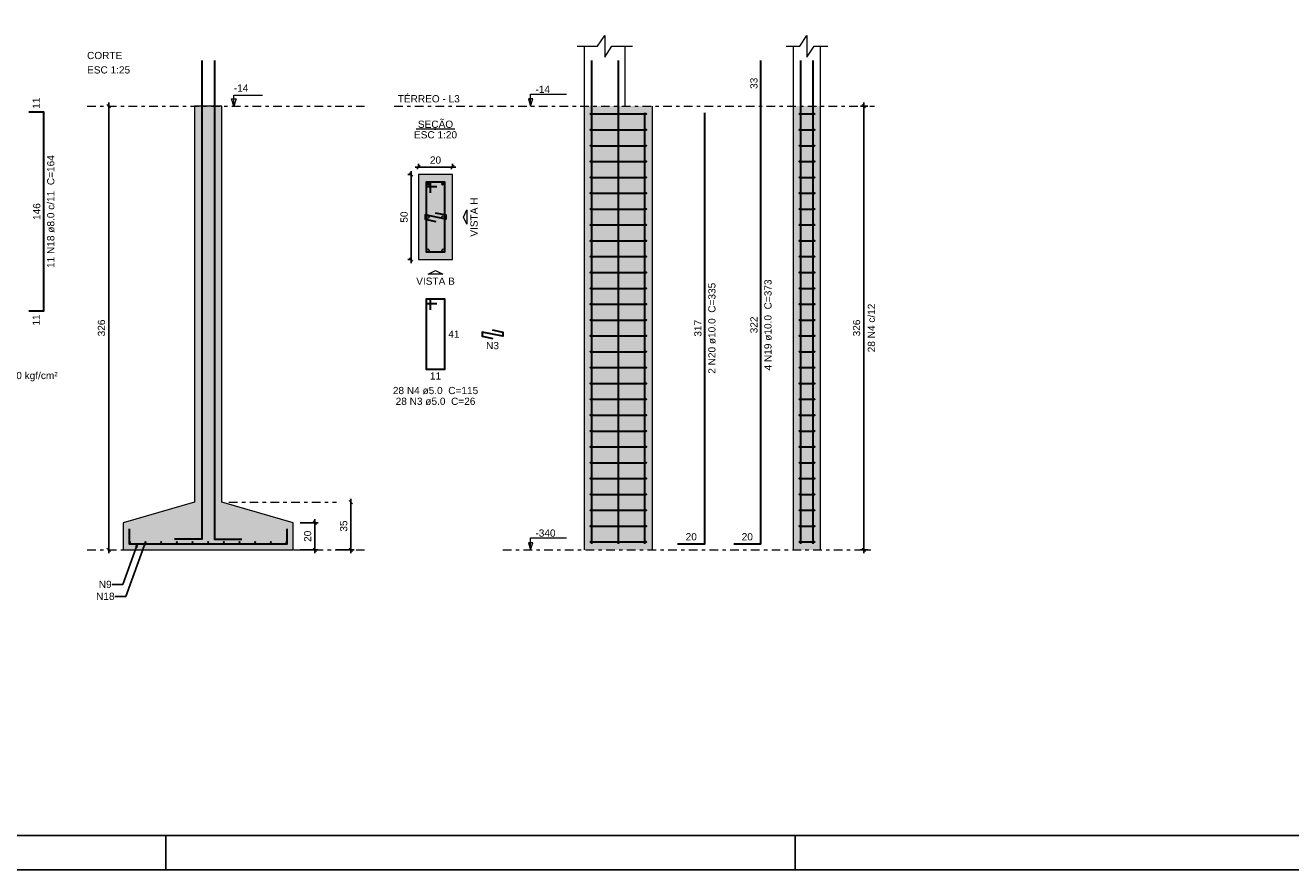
# Model space of a CAD drawing. Header units: millimetres. Extents: x 0 to 119, y 0 to 84.
# Tile 3 of 14: x 41 to 78, y 0 to 25. Entities that reach past the tile are written whole.
import ezdxf

# ---------------------------------------------------------------- set-up
doc = ezdxf.new("R2010")
doc.units = ezdxf.units.MM
doc.header["$MEASUREMENT"] = 0
doc.linetypes.add('DASHDOT', pattern=[2.54, 1.27, -0.635, 0, -0.635])
doc.linetypes.add('NULL', pattern=[0])
doc.layers.get('0').update_dxf_attribs({"lineweight": 18})
for name, color, linetype, lineweight in [('Descrição da armadura', 7, 'Continuous', 0), ('DT-Armadura', 2, 'Continuous', 30), ('DT-Barras na forma', 2, 'Continuous', 30), ('DT-Barras no corte', 5, 'Continuous', 5), ('DT-Barras rebatidas', 2, 'Continuous', 30), ('DT-Cotas', 9, 'Continuous', 5), ('DT-Estribos na forma', 2, 'Continuous', 30), ('DT-Forma', 5, 'Continuous', 5), ('DT-Hachura sapatas em corte', 43, 'Continuous', 5), ('DT-Hachura seção pilares', 254, 'Continuous', 5), ('DT-Hachura vista pilares', 254, 'Continuous', 5), ('DT-Pontilhado', 9, 'DASHDOT', 5), ('DT-Textos', 7, 'Continuous', 5), ('Textos armaduras', 7, 'Continuous', 0)]:
    doc.layers.add(name, color=color, linetype=linetype, lineweight=lineweight)
doc.layers.add('SEDUC_MARF', color=1, linetype='Continuous')
doc.layers.add('SEDUC_MARGG', color=7, linetype='Continuous')
doc.styles.add('Arial', font='txt')
doc.dimstyles.get("Standard").update_dxf_attribs({"dimtxt": 0.18, "dimasz": 0.18, "dimexe": 0.18, "dimexo": 0.0625, "dimgap": 0.09, "dimtad": 0, "dimtih": 1, "dimtoh": 1, "dimdec": 4, "dimzin": 0, "dimdsep": 46, "dimtxsty": 'Standard', "dimcen": 0.09, "dimadec": 0, "dimazin": 0, "dimtfac": 1, "dimtdec": 4, "dimtofl": 0, "dimtmove": 0, "dimatfit": 3, "dimfxl": 1, "dimtolj": 1, "dimtzin": 0, "dimarcsym": 0})
doc.dimstyles.new('UM_20.000000', dxfattribs={"dimtxt": 0.18, "dimasz": 0.1, "dimexe": 0.1, "dimexo": 0.2, "dimgap": 0, "dimtad": 1, "dimtih": 1, "dimtoh": 1, "dimdec": 1, "dimlfac": 20, "dimzin": 0, "dimdsep": 46, "dimtxsty": 'Standard', "dimcen": 0.09, "dimdle": 0.1, "dimadec": 1, "dimazin": 2, "dimtfac": 1, "dimtdec": 4, "dimtofl": 0, "dimtmove": 0, "dimatfit": 3, "dimfxl": 1, "dimtolj": 1, "dimarcsym": 0})
doc.dimstyles.new('UM_25.000000', dxfattribs={"dimtxt": 0.18, "dimasz": 0.1, "dimexe": 0.1, "dimexo": 0.2, "dimgap": 0, "dimtad": 1, "dimtih": 1, "dimtoh": 1, "dimdec": 1, "dimlfac": 25, "dimzin": 0, "dimdsep": 46, "dimtxsty": 'Standard', "dimcen": 0.09, "dimdle": 0.1, "dimadec": 1, "dimazin": 2, "dimtfac": 1, "dimtdec": 4, "dimtofl": 0, "dimtmove": 0, "dimatfit": 3, "dimfxl": 1, "dimtolj": 1, "dimarcsym": 0})

# ---------------------------------------------------------------- blocks, each defined once
blk = doc.blocks.new('_Oblique')
at = {"color": 0, "linetype": 'ByBlock', "lineweight": -2}
blk.add_line((-0.5, -0.5), (0.5, 0.5), dxfattribs=at)
blk = doc.blocks.new('*D97')
at = {"layer": 'Defpoints', "color": 0}
for p in [(52.331933, 20.422611), (52.120133, 17.922611), (52.331933, 17.922611)]:
    blk.add_point(p, dxfattribs=at)
at = {"layer": 'DT-Cotas', "color": 0, "lineweight": -2}
for p, q in [((52.120133, 20.522611), (52.120133, 17.822611)), ((52.131933, 20.422611), (52.020133, 20.422611)), ((52.131933, 17.922611), (52.020133, 17.922611))]:
    blk.add_line(p, q, dxfattribs=at)
at = {"layer": 'DT-Cotas', "color": 0, "lineweight": -2, "xscale": 0.1, "yscale": 0.1, "zscale": 0.1}
for p, rotation in [((52.120133, 20.422611), 90), ((52.120133, 17.922611), 270)]:
    blk.add_blockref('_Oblique', p, dxfattribs=dict(at, rotation=rotation))
at = {"layer": 'DT-Cotas', "color": 7, "insert": (51.908333, 19.172611), "char_height": 0.2118, "attachment_point": 5, "rotation": 90, "style": 'Arial'}
blk.add_mtext('\\A1;50', dxfattribs=at)
blk = doc.blocks.new('*D98')
at = {"layer": 'Defpoints', "color": 0}
for p in [(53.331933, 20.634411), (52.331933, 20.422611), (53.331933, 20.422611)]:
    blk.add_point(p, dxfattribs=at)
at = {"layer": 'DT-Cotas', "color": 0, "lineweight": -2}
for p, q in [((52.231933, 20.634411), (53.431933, 20.634411)), ((52.331933, 20.622611), (52.331933, 20.734411)), ((53.331933, 20.622611), (53.331933, 20.734411))]:
    blk.add_line(p, q, dxfattribs=at)
at = {"layer": 'DT-Cotas', "color": 0, "lineweight": -2, "xscale": 0.1, "yscale": 0.1, "zscale": 0.1, "rotation": 180}
blk.add_blockref('_Oblique', (52.331933, 20.634411), dxfattribs=at)
at = {"layer": 'DT-Cotas', "color": 0, "lineweight": -2, "xscale": 0.1, "yscale": 0.1, "zscale": 0.1}
blk.add_blockref('_Oblique', (53.331933, 20.634411), dxfattribs=at)
at = {"layer": 'DT-Cotas', "color": 7, "insert": (52.831933, 20.846211), "char_height": 0.2118, "attachment_point": 5, "rotation": 0.0057296, "style": 'Arial'}
blk.add_mtext('\\A1;20', dxfattribs=at)
blk = doc.blocks.new('*D99')
at = {"layer": 'Defpoints', "color": 0}
for p in [(65.418856, 22.434711), (65.736556, 22.434711), (65.736556, 9.394711)]:
    blk.add_point(p, dxfattribs=at)
at = {"layer": 'DT-Cotas', "color": 0, "lineweight": -2}
for p, q in [((65.536556, 22.434711), (65.318856, 22.434711)), ((65.418856, 9.294711), (65.418856, 22.534711)), ((65.536556, 9.394711), (65.318856, 9.394711))]:
    blk.add_line(p, q, dxfattribs=at)
at = {"layer": 'DT-Cotas', "color": 0, "lineweight": -2, "xscale": 0.1, "yscale": 0.1, "zscale": 0.1}
for p, rotation in [((65.418856, 22.434711), 90), ((65.418856, 9.394711), 270)]:
    blk.add_blockref('_Oblique', p, dxfattribs=dict(at, rotation=rotation))
at = {"layer": 'DT-Cotas', "color": 7, "insert": (65.207056, 15.914711), "char_height": 0.2118, "attachment_point": 5, "rotation": 90, "style": 'Arial'}
blk.add_mtext('\\A1;326', dxfattribs=at)
blk = doc.blocks.new('*D100')
at = {"layer": 'Defpoints', "color": 0}
for p in [(65.418856, 22.434711), (65.736556, 22.434711), (65.736556, 9.394711)]:
    blk.add_point(p, dxfattribs=at)
at = {"layer": 'DT-Cotas', "color": 0, "lineweight": -2}
for p, q in [((65.536556, 22.434711), (65.318856, 22.434711)), ((65.418856, 9.294711), (65.418856, 22.534711)), ((65.536556, 9.394711), (65.318856, 9.394711))]:
    blk.add_line(p, q, dxfattribs=at)
at = {"layer": 'DT-Cotas', "color": 0, "lineweight": -2, "xscale": 0.1, "yscale": 0.1, "zscale": 0.1}
for p, rotation in [((65.418856, 22.434711), 90), ((65.418856, 9.394711), 270)]:
    blk.add_blockref('_Oblique', p, dxfattribs=dict(at, rotation=rotation))
blk = doc.blocks.new('*D105')
at = {"layer": 'Defpoints', "color": 0}
for p in [(43.226958, 22.434711), (43.226958, 9.394711), (43.226958, 9.394711)]:
    blk.add_point(p, dxfattribs=at)
at = {"layer": 'DT-Cotas', "color": 0, "lineweight": -2}
blk.add_line((43.226958, 22.534711), (43.226958, 9.294711), dxfattribs=at)
at = {"layer": 'DT-Cotas', "color": 0, "lineweight": -2, "xscale": 0.1, "yscale": 0.1, "zscale": 0.1}
for p, rotation in [((43.226958, 22.434711), 90), ((43.226958, 9.394711), 270)]:
    blk.add_blockref('_Oblique', p, dxfattribs=dict(at, rotation=rotation))
at = {"layer": 'DT-Cotas', "color": 7, "insert": (43.015158, 15.914711), "char_height": 0.2118, "attachment_point": 5, "rotation": 90, "style": 'Arial'}
blk.add_mtext('\\A1;326', dxfattribs=at)
blk = doc.blocks.new('*D106')
at = {"layer": 'Defpoints', "color": 0}
for p in [(48.650558, 10.194711), (48.650558, 9.394711), (49.285958, 9.394711)]:
    blk.add_point(p, dxfattribs=at)
at = {"layer": 'DT-Cotas', "color": 0, "lineweight": -2}
for p, q in [((48.850558, 10.194711), (49.385958, 10.194711)), ((49.285958, 10.294711), (49.285958, 9.294711)), ((48.850558, 9.394711), (49.385958, 9.394711))]:
    blk.add_line(p, q, dxfattribs=at)
at = {"layer": 'DT-Cotas', "color": 0, "lineweight": -2, "xscale": 0.1, "yscale": 0.1, "zscale": 0.1}
for p, rotation in [((49.285958, 10.194711), 90), ((49.285958, 9.394711), 270)]:
    blk.add_blockref('_Oblique', p, dxfattribs=dict(at, rotation=rotation))
at = {"layer": 'DT-Cotas', "color": 7, "insert": (49.074158, 9.794711), "char_height": 0.2118, "attachment_point": 5, "rotation": 90, "style": 'Arial'}
blk.add_mtext('\\A1;20', dxfattribs=at)
blk = doc.blocks.new('*D107')
at = {"layer": 'Defpoints', "color": 0}
for p in [(50.344958, 10.794711), (49.709558, 9.394711), (50.344958, 9.394711)]:
    blk.add_point(p, dxfattribs=at)
at = {"layer": 'DT-Cotas', "color": 0, "lineweight": -2}
for p, q in [((50.344958, 10.894711), (50.344958, 9.294711)), ((49.909558, 9.394711), (50.444958, 9.394711))]:
    blk.add_line(p, q, dxfattribs=at)
at = {"layer": 'DT-Cotas', "color": 0, "lineweight": -2, "xscale": 0.1, "yscale": 0.1, "zscale": 0.1}
for p, rotation in [((50.344958, 10.794711), 90.0000000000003), ((50.344958, 9.394711), 270.0000000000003)]:
    blk.add_blockref('_Oblique', p, dxfattribs=dict(at, rotation=rotation))
at = {"layer": 'DT-Cotas', "color": 7, "insert": (50.133158, 10.094711), "char_height": 0.2118, "attachment_point": 5, "rotation": 90, "style": 'Arial'}
blk.add_mtext('\\A1;35', dxfattribs=at)

msp = doc.modelspace()

# ---------------------------------------------------------------- hatches: boundary and pattern name
at = {"layer": 'DT-Hachura sapatas em corte', "linetype": 'Continuous'}
msp.add_hatch(color=43, dxfattribs=at).paths.add_polyline_path([(45.7506, 10.7947), (45.7506, 10.7947), (43.6506, 10.1947), (43.6506, 9.3947), (48.6506, 9.3947), (48.6506, 10.1947), (46.5506, 10.7947), (46.5506, 10.7947), (46.5506, 22.4347), (45.7506, 22.4347), (45.7506, 10.7947)])
at = {"layer": 'DT-Hachura seção pilares', "linetype": 'Continuous'}
msp.add_hatch(color=254, dxfattribs=at).paths.add_polyline_path([(52.3319, 17.9226), (52.3319, 17.9226), (53.3319, 17.9226), (53.3319, 20.4226), (52.3319, 20.4226), (52.3319, 17.9226)])
at = {"layer": 'DT-Hachura vista pilares', "linetype": 'Continuous'}
for points in [[(57.2065, 9.3947), (57.2065, 22.4347), (59.2065, 22.4347), (59.2065, 9.3947), (57.2065, 9.3947)], [(63.3481, 9.3947), (63.3481, 22.4347), (64.1481, 22.4347), (64.1481, 9.3947), (63.3481, 9.3947)]]:
    msp.add_hatch(color=254, dxfattribs=at).paths.add_polyline_path(points)

# ---------------------------------------------------------------- linework, layer by layer
at = {"layer": 'DT-Armadura'}
for points in [[(45.9606, 23.769), (45.9606, 9.7097), (45.1606, 9.7097)], [(46.3406, 23.769), (46.3406, 9.7097), (47.1406, 9.7097)], [(40.8773, 16.4147), (41.3173, 16.4147), (41.3173, 22.2547), (40.8773, 22.2547)], [(43.8306, 10.0147), (43.8306, 9.5747), (48.4706, 9.5747), (48.4706, 10.0147)]]:
    msp.add_lwpolyline(points, dxfattribs=at)
at = {"layer": 'DT-Barras na forma'}
for points in [[(57.4265, 9.5747), (57.4265, 22.4347), (57.4265, 23.769)], [(58.2065, 9.5747), (58.2065, 22.4347), (58.2065, 23.769)], [(63.5681, 9.5747), (63.5681, 22.4347), (63.5681, 23.769)], [(63.9281, 9.5747), (63.9281, 22.4347), (63.9281, 23.769)], [(58.9865, 9.5747), (58.9865, 22.2387)], [(52.6819, 19.8851), (52.6819, 20.1976), (52.5569, 20.1976), (52.5569, 18.1476), (53.1069, 18.1476), (53.1069, 20.1976), (52.5569, 20.1976), (52.5569, 20.0726), (52.8694, 20.0726)], [(52.826, 19.2988), (53.1319, 19.2351), (53.1319, 19.1101), (52.5319, 19.2351), (52.5319, 19.1101), (52.8379, 19.0464)]]:
    msp.add_lwpolyline(points, dxfattribs=at)
at = {"layer": 'DT-Barras no corte'}
for p, q in [((52.5694, 20.1101), (52.6444, 20.1851)), ((52.5694, 20.1851), (52.6444, 20.1101)), ((53.0194, 20.1101), (53.0944, 20.1851)), ((53.0194, 20.1851), (53.0944, 20.1101))]:
    msp.add_line(p, q, dxfattribs=at)
for centre, radius in [((52.6069, 20.1476), 0.0375), ((53.0569, 20.1476), 0.0375), ((52.6069, 19.1726), 0.0375), ((53.0569, 19.1726), 0.0375), ((52.6069, 18.1976), 0.0375), ((53.0569, 18.1976), 0.0375), ((43.8466, 9.6227), 0.016), ((44.3074, 9.6227), 0.016), ((44.7682, 9.6227), 0.016), ((45.229, 9.6227), 0.016), ((45.6898, 9.6227), 0.016), ((46.1506, 9.6227), 0.016), ((46.6114, 9.6227), 0.016), ((47.0722, 9.6227), 0.016), ((47.533, 9.6227), 0.016), ((47.9938, 9.6227), 0.016), ((48.4546, 9.6227), 0.016)]:
    msp.add_circle(centre, radius, dxfattribs=at)
at = {"layer": 'DT-Barras rebatidas'}
for points in [[(61.595, 9.5747), (62.395, 9.5747), (62.395, 22.4347), (62.395, 23.769)], [(59.9478, 9.5747), (60.7478, 9.5747), (60.7478, 22.2387)], [(52.6819, 16.4452), (52.6819, 16.7577), (52.5569, 16.7577), (52.5569, 14.7077), (53.1069, 14.7077), (53.1069, 16.7577), (52.5569, 16.7577), (52.5569, 16.6327), (52.8694, 16.6327)], [(54.501, 15.8589), (54.807, 15.7952), (54.807, 15.6702), (54.207, 15.7952), (54.207, 15.6702), (54.5129, 15.6065)]]:
    msp.add_lwpolyline(points, dxfattribs=at)
at = {"layer": 'DT-Estribos na forma'}
for p, q in [((57.3965, 22.2019), (59.0165, 22.2019)), ((63.5381, 22.2019), (63.9581, 22.2019)), ((57.3965, 21.7361), (59.0165, 21.7361)), ((63.5381, 21.7361), (63.9581, 21.7361)), ((57.3965, 21.2704), (59.0165, 21.2704)), ((63.5381, 21.2704), (63.9581, 21.2704)), ((57.3965, 20.8047), (59.0165, 20.8047)), ((63.5381, 20.8047), (63.9581, 20.8047)), ((57.3965, 20.339), (59.0165, 20.339)), ((63.5381, 20.339), (63.9581, 20.339)), ((57.3965, 19.8733), (59.0165, 19.8733)), ((63.5381, 19.8733), (63.9581, 19.8733)), ((57.3965, 19.4076), (59.0165, 19.4076)), ((63.5381, 19.4076), (63.9581, 19.4076)), ((57.3965, 18.9419), (59.0165, 18.9419)), ((63.5381, 18.9419), (63.9581, 18.9419)), ((57.3965, 18.4761), (59.0165, 18.4761)), ((63.5381, 18.4761), (63.9581, 18.4761)), ((57.3965, 18.0104), (59.0165, 18.0104)), ((63.5381, 18.0104), (63.9581, 18.0104)), ((57.3965, 17.5447), (59.0165, 17.5447)), ((63.5381, 17.5447), (63.9581, 17.5447)), ((57.3965, 17.079), (59.0165, 17.079)), ((63.5381, 17.079), (63.9581, 17.079)), ((57.3965, 16.6133), (59.0165, 16.6133)), ((63.5381, 16.6133), (63.9581, 16.6133)), ((57.3965, 16.1476), (59.0165, 16.1476)), ((63.5381, 16.1476), (63.9581, 16.1476)), ((57.3965, 15.6819), (59.0165, 15.6819)), ((63.5381, 15.6819), (63.9581, 15.6819)), ((57.3965, 15.2161), (59.0165, 15.2161)), ((63.5381, 15.2161), (63.9581, 15.2161)), ((57.3965, 14.7504), (59.0165, 14.7504)), ((63.5381, 14.7504), (63.9581, 14.7504)), ((57.3965, 14.2847), (59.0165, 14.2847)), ((63.5381, 14.2847), (63.9581, 14.2847)), ((57.3965, 13.819), (59.0165, 13.819)), ((63.5381, 13.819), (63.9581, 13.819)), ((57.3965, 13.3533), (59.0165, 13.3533)), ((63.5381, 13.3533), (63.9581, 13.3533)), ((57.3965, 12.8876), (59.0165, 12.8876)), ((63.5381, 12.8876), (63.9581, 12.8876)), ((57.3965, 12.4219), (59.0165, 12.4219)), ((63.5381, 12.4219), (63.9581, 12.4219)), ((57.3965, 11.9561), (59.0165, 11.9561)), ((63.5381, 11.9561), (63.9581, 11.9561)), ((57.3965, 11.4904), (59.0165, 11.4904)), ((63.5381, 11.4904), (63.9581, 11.4904)), ((57.3965, 11.0247), (59.0165, 11.0247)), ((63.5381, 11.0247), (63.9581, 11.0247)), ((57.3965, 10.559), (59.0165, 10.559)), ((63.5381, 10.559), (63.9581, 10.559)), ((57.3965, 10.0933), (59.0165, 10.0933)), ((63.5381, 10.0933), (63.9581, 10.0933)), ((57.3965, 9.6276), (59.0165, 9.6276)), ((63.5381, 9.6276), (63.9581, 9.6276))]:
    msp.add_line(p, q, dxfattribs=at)
for centre in [(57.3965, 22.2019), (59.0165, 22.2019), (63.5381, 22.2019), (63.9581, 22.2019), (57.3965, 21.7361), (59.0165, 21.7361), (63.5381, 21.7361), (63.9581, 21.7361), (57.3965, 21.2704), (59.0165, 21.2704), (63.5381, 21.2704), (63.9581, 21.2704), (57.3965, 20.8047), (59.0165, 20.8047), (63.5381, 20.8047), (63.9581, 20.8047), (57.3965, 20.339), (59.0165, 20.339), (63.5381, 20.339), (63.9581, 20.339), (57.3965, 19.8733), (59.0165, 19.8733), (63.5381, 19.8733), (63.9581, 19.8733), (57.3965, 19.4076), (59.0165, 19.4076), (63.5381, 19.4076), (63.9581, 19.4076), (57.3965, 18.9419), (59.0165, 18.9419), (63.5381, 18.9419), (63.9581, 18.9419), (57.3965, 18.4761), (59.0165, 18.4761), (63.5381, 18.4761), (63.9581, 18.4761), (57.3965, 18.0104), (59.0165, 18.0104), (63.5381, 18.0104), (63.9581, 18.0104), (57.3965, 17.5447), (59.0165, 17.5447), (63.5381, 17.5447), (63.9581, 17.5447), (57.3965, 17.079), (59.0165, 17.079), (63.5381, 17.079), (63.9581, 17.079), (57.3965, 16.6133), (59.0165, 16.6133), (63.5381, 16.6133), (63.9581, 16.6133), (57.3965, 16.1476), (59.0165, 16.1476), (63.5381, 16.1476), (63.9581, 16.1476), (57.3965, 15.6819), (59.0165, 15.6819), (63.5381, 15.6819), (63.9581, 15.6819), (57.3965, 15.2161), (59.0165, 15.2161), (63.5381, 15.2161), (63.9581, 15.2161), (57.3965, 14.7504), (59.0165, 14.7504), (63.5381, 14.7504), (63.9581, 14.7504), (57.3965, 14.2847), (59.0165, 14.2847), (63.5381, 14.2847), (63.9581, 14.2847), (57.3965, 13.819), (59.0165, 13.819), (63.5381, 13.819), (63.9581, 13.819), (57.3965, 13.3533), (59.0165, 13.3533), (63.5381, 13.3533), (63.9581, 13.3533), (57.3965, 12.8876), (59.0165, 12.8876), (63.5381, 12.8876), (63.9581, 12.8876), (57.3965, 12.4219), (59.0165, 12.4219), (63.5381, 12.4219), (63.9581, 12.4219), (57.3965, 11.9561), (59.0165, 11.9561), (63.5381, 11.9561), (63.9581, 11.9561), (57.3965, 11.4904), (59.0165, 11.4904), (63.5381, 11.4904), (63.9581, 11.4904), (57.3965, 11.0247), (59.0165, 11.0247), (63.5381, 11.0247), (63.9581, 11.0247), (57.3965, 10.559), (59.0165, 10.559), (63.5381, 10.559), (63.9581, 10.559), (57.3965, 10.0933), (59.0165, 10.0933), (63.5381, 10.0933), (63.9581, 10.0933), (57.3965, 9.6276), (59.0165, 9.6276), (63.5381, 9.6276), (63.9581, 9.6276)]:
    msp.add_circle(centre, 0.01, dxfattribs=at)
at = {"layer": 'DT-Forma'}
for p, q in [((57.2065, 22.4347), (57.2065, 24.1926)), ((58.4065, 22.4347), (58.4065, 24.1926)), ((63.3481, 22.4347), (63.3481, 24.1926)), ((64.1481, 22.4347), (64.1481, 24.1926)), ((57.2065, 9.3947), (57.2065, 22.4347)), ((59.2065, 9.3947), (59.2065, 22.4347)), ((63.3481, 9.3947), (63.3481, 22.4347)), ((64.1481, 9.3947), (64.1481, 22.4347))]:
    msp.add_line(p, q, dxfattribs=at)
for points in [[(56.9947, 24.1926), (57.5947, 24.1926), (57.8065, 24.5103), (57.8065, 23.8749), (58.0183, 24.1926), (58.6183, 24.1926)], [(63.1363, 24.1926), (63.5363, 24.1926), (63.7481, 24.5103), (63.7481, 23.8749), (63.9599, 24.1926), (64.3599, 24.1926)]]:
    msp.add_lwpolyline(points, dxfattribs=at)
for points in [[(45.7506, 10.7947), (45.7506, 10.7947), (43.6506, 10.1947), (43.6506, 9.3947), (48.6506, 9.3947), (48.6506, 10.1947), (46.5506, 10.7947), (46.5506, 10.7947), (46.5506, 22.4347), (45.7506, 22.4347), (45.7506, 10.7947)], [(52.3319, 17.9226), (53.3319, 17.9226), (53.3319, 20.4226), (52.3319, 20.4226), (52.3319, 17.9226)]]:
    msp.add_lwpolyline(points, close=True, dxfattribs=at)
at = {"layer": 'DT-Pontilhado', "ltscale": 0.2}
for p, q in [((42.5916, 22.4347), (50.7686, 22.4347)), ((51.6158, 22.4347), (65.7366, 22.4347)), ((46.7624, 10.7947), (49.9214, 10.7947)), ((42.5916, 9.3947), (50.7686, 9.3947)), ((54.807, 9.3947), (65.7366, 9.3947))]:
    msp.add_line(p, q, dxfattribs=at)
at = {"layer": 'DT-Textos'}
msp.add_line((52.2597, 21.7675), (53.4041, 21.7675), dxfattribs=at)
for points in [[(46.9036, 22.4347), (46.9036, 22.7524), (47.7508, 22.7524)], [(55.627, 22.4347), (55.6905, 22.6465), (55.5634, 22.6465), (55.627, 22.4347), (55.627, 22.7847), (56.677, 22.7847)], [(55.627, 9.3947), (55.6905, 9.6065), (55.5634, 9.6065), (55.627, 9.3947), (55.627, 9.7447), (56.677, 9.7447)]]:
    msp.add_lwpolyline(points, dxfattribs=at)
for points in [[(46.9742, 22.6465), (46.9036, 22.4347), (46.833, 22.6465), (46.9742, 22.6465)], [(53.7555, 19.1726), (53.7555, 18.9608), (53.6496, 19.1726), (53.7555, 19.3844), (53.7555, 19.1726)], [(52.8319, 17.499), (52.6201, 17.499), (52.8319, 17.6049), (53.0437, 17.499), (52.8319, 17.499)]]:
    msp.add_lwpolyline(points, close=True, dxfattribs=at)
at = {"layer": 'SEDUC_MARF'}
for p, q in [((44.9015, 1), (44.9015, 0)), ((63.4015, 1), (63.4015, 0))]:
    msp.add_line(p, q, dxfattribs=at)
msp.add_lwpolyline([(118.9, 84.1), (0, 84.1), (0, 0), (118.9, 0)], close=True, dxfattribs=at)
at = {"layer": 'SEDUC_MARGG'}
msp.add_lwpolyline([(2.5, 1), (117.9, 1), (117.9, 83.1), (2.5, 83.1), (2.5, 1)], dxfattribs=at)

# ---------------------------------------------------------------- texts
at = {"layer": 'Descrição da armadura', "linetype": 'NULL', "char_height": 0.2118, "attachment_point": 8, "rotation": 90.00021, "line_spacing_factor": 0.9, "style": 'Arial'}
for s, insert, width in [('11 N18 ø8.0 c/11  C=164', (41.6354, 19.3343), 6.496963), ('2 N20 ø10.0  C=335', (61.0654, 15.9063), 5.239541), ('4 N19 ø10.0  C=373', (62.7124, 16.0043), 5.239541), ('28 N4 c/12', (65.7506, 15.9147), 2.845127)]:
    msp.add_mtext(s, dxfattribs=dict(at, insert=insert, width=width))
at = {"layer": 'Descrição da armadura', "linetype": 'NULL', "char_height": 0.2118, "line_spacing_factor": 0.9, "style": 'Arial'}
for s, insert, width, attachment_point in [('N3', (54.5073, 15.2892), 0.741426, 8), ('28 N4 ø5.0  C=115', (52.8323, 13.9662), 4.916973, 8), ('28 N3 ø5.0  C=26', (52.8323, 13.6492), 4.634404, 8), ('N9', (43.3146, 8.3806), 0.781426, 6), ('N18', (43.4001, 8.0305), 1.103994, 6)]:
    msp.add_mtext(s, dxfattribs=dict(at, insert=insert, width=width, attachment_point=attachment_point))
at = {"layer": 'DT-Textos', "linetype": 'NULL', "char_height": 0.2118, "line_spacing_factor": 0.798, "style": 'Arial'}
for s, insert, width, attachment_point in [('CORTE', (42.5913, 23.8112), 2.03, 7), ('ESC 1:25', (42.5913, 23.3882), 2.482559, 7), ('-14', (46.9033, 22.8582), 0.838281, 7), ('-14', (55.7673, 22.8202), 0.838281, 7), ('TÉRREO - L3', (51.7213, 22.5402), 3.577422, 7), ('SEÇÃO', (52.8323, 21.7293), 2.030566, 8), ('ESC 1:20', (52.8323, 21.4812), 2.482559, 8), ('VISTA B', (52.8323, 17.1812), 2.223994, 8), ('Solo com capacidade de suporte > 2.30 kgf/cm²', (35.4533, 14.3483), 12.299795, 7), ('-340', (55.7673, 9.7802), 1.16085, 7)]:
    msp.add_mtext(s, dxfattribs=dict(at, insert=insert, width=width, attachment_point=attachment_point))
at = {"layer": 'DT-Textos', "linetype": 'NULL', "insert": (54.0734, 19.1723), "char_height": 0.2118, "width": 2.255996, "attachment_point": 8, "rotation": 90.00021, "line_spacing_factor": 0.798, "style": 'Arial'}
msp.add_mtext('VISTA H', dxfattribs=at)
at = {"layer": 'Textos armaduras', "linetype": 'NULL', "char_height": 0.2118, "rotation": 90.00021, "line_spacing_factor": 0.9, "style": 'Arial'}
for s, insert, width, attachment_point in [('33', (62.2977, 23.1019), 1.045137, 8), ('11', (41.2032, 22.3547), 1.045137, 7), ('146', (41.22, 19.3347), 1.367705, 8), ('11', (40.9914, 16.3147), 1.045137, 3), ('317', (60.6505, 15.9067), 1.367705, 8), ('322', (62.2977, 16.0047), 1.367705, 8)]:
    msp.add_mtext(s, dxfattribs=dict(at, insert=insert, width=width, attachment_point=attachment_point))
at = {"layer": 'Textos armaduras', "linetype": 'NULL', "char_height": 0.2118, "width": 1.045137, "line_spacing_factor": 0.9, "style": 'Arial'}
for s, insert, attachment_point in [('41', (53.2069, 15.8386), 1), ('11', (52.8319, 14.6104), 2), ('20', (60.3478, 9.672), 8), ('20', (61.995, 9.672), 8)]:
    msp.add_mtext(s, dxfattribs=dict(at, insert=insert, attachment_point=attachment_point))

# ---------------------------------------------------------------- dimensions: what is measured, and where the dimension line sits
at = {"layer": 'DT-Cotas'}
for base, p1, p2, dimstyle, override, picture, middle in [((43.227, 9.3947), (43.227, 22.4347), (43.227, 9.3947), 'UM_25.000000', {"dimtxt": 0.2118, "dimasz": 0.1, "dimexe": 0.1, "dimexo": 0.2, "dimtad": 1, "dimtih": 0, "dimtoh": 0, "dimdec": 1, "dimlfac": 25, "dimzin": 8, "dimtxsty": 'Arial', "dimblk": 'Oblique', "dimblk1": 'Oblique', "dimblk2": 'Oblique', "dimsah": 1, "dimdle": 0.1, "dimse1": 1, "dimse2": 1, "dimclrt": 7, "dimadec": 1, "dimazin": 3, "dimtmove": 2, "dimldrblk": 'Oblique'}, '*D105', (43.0152, 15.9147)), ((65.4189, 22.4347), (65.7366, 9.3947), (65.7366, 22.4347), 'UM_25.000000', {"dimtxt": 0.2118, "dimasz": 0.1, "dimexe": 0.1, "dimexo": 0.2, "dimtad": 1, "dimtih": 0, "dimtoh": 0, "dimdec": 1, "dimlfac": 25, "dimzin": 8, "dimtxsty": 'Arial', "dimblk": 'Oblique', "dimblk1": 'Oblique', "dimblk2": 'Oblique', "dimsah": 1, "dimdle": 0.1, "dimse1": 0, "dimse2": 0, "dimclrt": 7, "dimadec": 1, "dimazin": 3, "dimtmove": 2, "dimldrblk": 'Oblique'}, '*D99', (65.2071, 15.9147)), ((52.1201, 17.9226), (52.3319, 20.4226), (52.3319, 17.9226), 'UM_20.000000', {"dimtxt": 0.2118, "dimasz": 0.1, "dimexe": 0.1, "dimexo": 0.2, "dimtad": 1, "dimtih": 0, "dimtoh": 0, "dimdec": 1, "dimlfac": 20, "dimzin": 8, "dimtxsty": 'Arial', "dimblk": 'Oblique', "dimblk1": 'Oblique', "dimblk2": 'Oblique', "dimsah": 1, "dimdle": 0.1, "dimse1": 0, "dimse2": 0, "dimclrt": 7, "dimadec": 1, "dimazin": 3, "dimtmove": 2, "dimldrblk": 'Oblique'}, '*D97', (51.9083, 19.1726)), ((50.345, 9.3947), (50.345, 10.7947), (49.7096, 9.3947), 'UM_25.000000', {"dimtxt": 0.2118, "dimasz": 0.1, "dimexe": 0.1, "dimexo": 0.2, "dimtad": 1, "dimtih": 0, "dimtoh": 0, "dimdec": 1, "dimlfac": 25, "dimzin": 8, "dimtxsty": 'Arial', "dimblk": 'Oblique', "dimblk1": 'Oblique', "dimblk2": 'Oblique', "dimsah": 1, "dimdle": 0.1, "dimse1": 1, "dimse2": 0, "dimclrt": 7, "dimadec": 1, "dimazin": 3, "dimtmove": 2, "dimldrblk": 'Oblique'}, '*D107', (50.1332, 10.0947)), ((49.286, 9.3947), (48.6506, 10.1947), (48.6506, 9.3947), 'UM_25.000000', {"dimtxt": 0.2118, "dimasz": 0.1, "dimexe": 0.1, "dimexo": 0.2, "dimtad": 1, "dimtih": 0, "dimtoh": 0, "dimdec": 1, "dimlfac": 25, "dimzin": 8, "dimtxsty": 'Arial', "dimblk": 'Oblique', "dimblk1": 'Oblique', "dimblk2": 'Oblique', "dimsah": 1, "dimdle": 0.1, "dimse1": 0, "dimse2": 0, "dimclrt": 7, "dimadec": 1, "dimazin": 3, "dimtmove": 2, "dimldrblk": 'Oblique'}, '*D106', (49.0742, 9.7947))]:
    dim = msp.add_linear_dim(base=base, p1=p1, p2=p2, angle=90, dimstyle=dimstyle, override=override, dxfattribs=at)
    dim.commit()
    dim.dimension.update_dxf_attribs({"geometry": picture, "text_midpoint": middle, "dimtype": 160, "text_rotation": 90})
dim = msp.add_linear_dim(base=(65.4189, 22.4347), p1=(65.7366, 9.3947), p2=(65.7366, 22.4347), angle=90, text=' ', dimstyle='UM_25.000000', override={"dimtxt": 0.2118, "dimasz": 0.1, "dimexe": 0.1, "dimexo": 0.2, "dimtad": 1, "dimtih": 0, "dimtoh": 0, "dimdec": 1, "dimlfac": 25, "dimzin": 8, "dimtxsty": 'Arial', "dimblk": 'Oblique', "dimblk1": 'Oblique', "dimblk2": 'Oblique', "dimsah": 1, "dimdle": 0.1, "dimse1": 0, "dimse2": 0, "dimclrt": 256, "dimadec": 1, "dimazin": 3, "dimtmove": 2, "dimldrblk": 'Oblique'}, dxfattribs=at)
dim.commit()
dim.dimension.update_dxf_attribs({"geometry": '*D100', "text_midpoint": (65.313, 15.9147), "dimtype": 160, "text_rotation": 90})
dim = msp.add_linear_dim(base=(53.3319, 20.6344), p1=(52.3319, 20.4226), p2=(53.3319, 20.4226), dimstyle='UM_20.000000', override={"dimtxt": 0.2118, "dimasz": 0.1, "dimexe": 0.1, "dimexo": 0.2, "dimtad": 1, "dimtih": 0, "dimtoh": 0, "dimdec": 1, "dimlfac": 20, "dimzin": 8, "dimtxsty": 'Arial', "dimblk": 'Oblique', "dimblk1": 'Oblique', "dimblk2": 'Oblique', "dimsah": 1, "dimdle": 0.1, "dimse1": 0, "dimse2": 0, "dimclrt": 7, "dimadec": 1, "dimazin": 3, "dimtmove": 2, "dimldrblk": 'Oblique'}, dxfattribs=at)
dim.commit()
dim.dimension.update_dxf_attribs({"geometry": '*D98', "text_midpoint": (52.8319, 20.8462), "dimtype": 160, "text_rotation": 0.00573})

# ---------------------------------------------------------------- leaders
for points in [[(44.077, 9.5747), (43.6423, 8.3806), (43.3246, 8.3806)], [(44.3074, 9.6227), (43.7278, 8.0305), (43.4101, 8.0305)]]:
    msp.add_leader(points, dimstyle='Standard', override={"dimasz": 0.1, "dimldrblk": 'Closed'}, dxfattribs=at)

doc.saveas('drawing.dxf')
